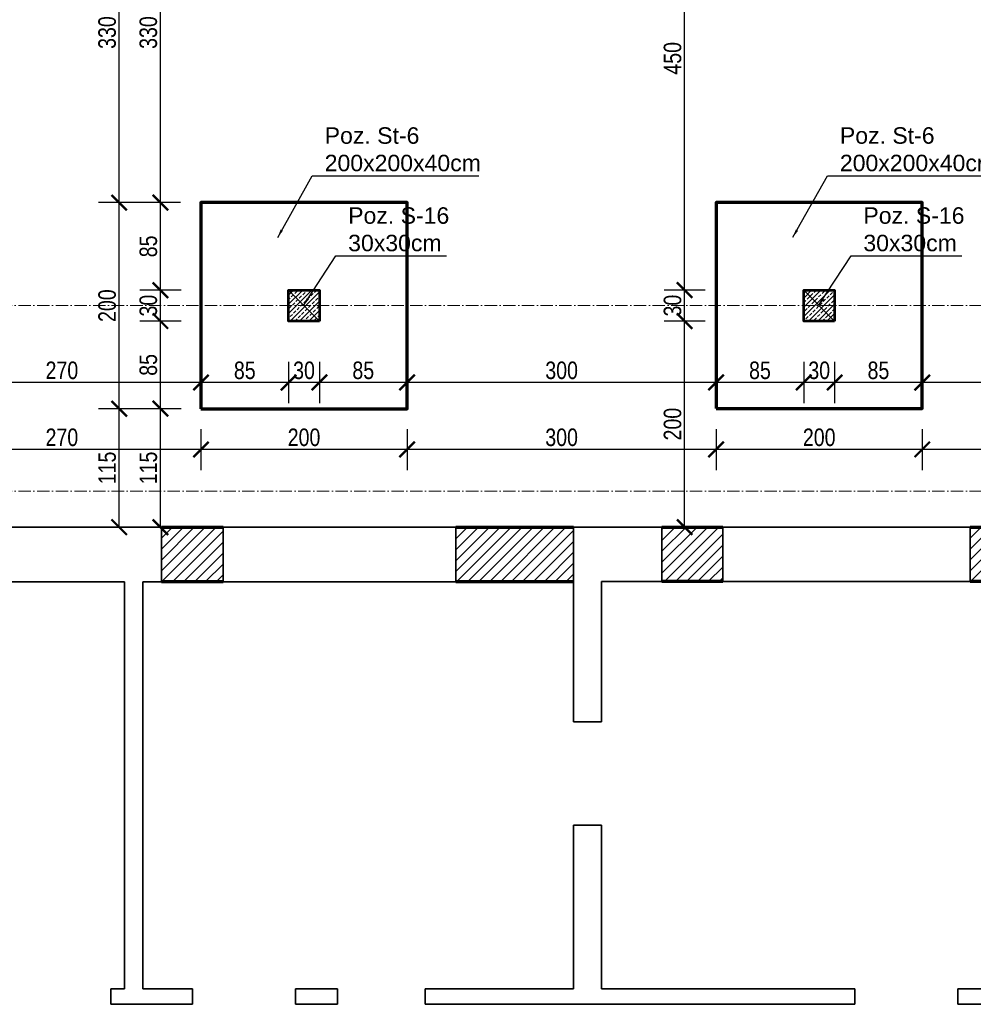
# Model space of a CAD drawing. Header units: inches. Extents: x 201967 to 338763, y -32705 to 30884.
# Tile 185 of 236: x 318058 to 318984, y 15273 to 16228. Entities that reach past the tile are written whole.
import ezdxf

# ---------------------------------------------------------------- set-up
doc = ezdxf.new("R2010")
doc.units = ezdxf.units.IN
doc.header["$MEASUREMENT"] = 0
doc.linetypes.add('ACAD_ISO10W100', pattern=[18, 12, -3, 0, -3])
for name, color, linetype, lineweight in [('00 b ŚCIANY nowe-zamurowania', 242, 'Continuous', 70), ('01 a1 KONSTRUKCJA żelebet', 200, 'Continuous', 53), ('01 c KONSTRUKCJA ławy', 45, 'Continuous', 70), ('01h3 KONSTRUKCJA pozycje słupy', 252, 'Continuous', 13), ('11 OSIE ściany', 2, 'ACAD_ISO10W100', 5), ('90 WYMIAR', 155, 'Continuous', 9), ('_proj_MURY konstr', 1, 'Continuous', 20)]:
    doc.layers.add(name, color=color, linetype=linetype, lineweight=lineweight)
doc.styles.add('100 arial', font='arial.ttf', dxfattribs={"width": 0.8, "height": 17})
doc.styles.add('OPIS', font='arial.ttf')
doc.styles.add('RomanS', font='romans.shx')
doc.dimstyles.new('100', dxfattribs={"dimscale": 10, "dimtxt": 17, "dimasz": 1.5, "dimexe": 2, "dimexo": 2, "dimgap": 0.3, "dimtad": 1, "dimdec": 1, "dimrnd": 0.5, "dimdsep": 46, "dimtxsty": '100 arial', "dimblk": 'ARCHTICK', "dimcen": 10, "dimclrd": 256, "dimclre": 256, "dimclrt": 256, "dimadec": 0, "dimazin": 0, "dimtfac": 1, "dimtdec": 1, "dimtix": 1, "dimtmove": 1, "dimatfit": 3, "dimfxl": 2, "dimfxlon": 1, "dimtolj": 1, "dimarcsym": 0})
doc.dimstyles.new('DIM100txt12', dxfattribs={"dimtxt": 12, "dimasz": 1.05, "dimexe": 0, "dimexo": 8, "dimgap": 4, "dimtad": 1, "dimdec": 7, "dimrnd": 0.5, "dimdsep": 46, "dimtxsty": 'RomanS', "dimblk1": 'DIM', "dimblk2": 'DIM', "dimsah": 1, "dimcen": 0.09, "dimse1": 1, "dimse2": 1, "dimclrt": 256, "dimadec": 1, "dimazin": 0, "dimtfac": 1, "dimtdec": 7, "dimtix": 1, "dimtofl": 0, "dimtmove": 2, "dimatfit": 3, "dimfxl": 1, "dimtolj": 1, "dimtzin": 0, "dimarcsym": 0})

# ---------------------------------------------------------------- blocks, each defined once
blk = doc.blocks.new('1 osie 1 część BPPZ')
at = {"layer": '11 OSIE ściany'}
for p, q in [((-1237.399999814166, -249.9990929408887), (-4101.782290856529, -249.9990929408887)), ((-1237.399999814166, -429.999028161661), (-4101.782290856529, -429.999028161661))]:
    blk.add_line(p, q, dxfattribs=at)
blk = doc.blocks.new('*U1121')
at = {"lineweight": 5, "ltscale": 0.25}
h = blk.add_hatch(dxfattribs=at)
h.set_pattern_fill('ANSI33', color=5, style=0)
h.set_pattern_definition([(45, (0, -25), (-4.490128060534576, 4.490128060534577), []), (45, (4.490130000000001, -25), (-4.490128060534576, 4.490128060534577), [3.175, -1.5875])])
h.paths.add_polyline_path([(0, 0), (-7.105427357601e-16, -30), (30, -30), (30, 0)])
blk.add_lwpolyline([(0, 0), (-7.105427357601e-16, -30), (30, -30), (30, 0)], close=True)
at = {"layer": 'Defpoints'}
blk.add_line((0, 0), (30, -30), dxfattribs=at)
blk = doc.blocks.new('1 słupy parter rozbudowa 2')
at = {"layer": '01 a1 KONSTRUKCJA żelebet', "xscale": -1, "rotation": 270}
for p in [(1380, -495.0000647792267), (1880, -494.9660623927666)]:
    blk.add_blockref('*U1121', p, dxfattribs=at)
blk = doc.blocks.new('DIM')
for p, q in [((7.275957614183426e-12, -13.00000000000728), (7.275957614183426e-12, 12.99999999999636)), ((8.000000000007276, -7.275957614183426e-12), (-7.999999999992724, -7.275957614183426e-12))]:
    blk.add_line(p, q)
at = {"const_width": 1.714285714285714}
blk.add_lwpolyline([(5.714285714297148, 5.714285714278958), (-5.71428571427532, -5.71428571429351)], dxfattribs=at)
blk = doc.blocks.new('_ARCHTICK')
at = {"color": 0, "linetype": 'ByBlock', "const_width": 0.15}
blk.add_lwpolyline([(-0.5, -0.5), (0.5, 0.5)], dxfattribs=at)
blk = doc.blocks.new('*D1320')
at = {"layer": '90 WYMIAR', "lineweight": -2, "transparency": 16777216}
for p, q in [((318934.1205437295, 15830.68298251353), (318934.1205437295, 15791.09870406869)), ((319204.1205437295, 15830.68298251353), (319204.1205437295, 15791.09870406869)), ((319204.1205437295, 15811.09870406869), (318934.1205437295, 15811.09870406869))]:
    blk.add_line(p, q, dxfattribs=at)
at = {"layer": 'Defpoints', "color": 0, "transparency": 16777216}
for p in [(318934.1205437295, 15850.68298251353), (319204.1205437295, 15850.68298251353), (318934.1205437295, 15811.09870406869)]:
    blk.add_point(p, dxfattribs=at)
at = {"layer": '90 WYMIAR', "lineweight": -2, "transparency": 16777216, "xscale": 15, "yscale": 15, "zscale": 15, "rotation": 180}
blk.add_blockref('_ARCHTICK', (318934.1205437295, 15811.09870406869), dxfattribs=at)
at = {"layer": '90 WYMIAR', "lineweight": -2, "transparency": 16777216, "xscale": 15, "yscale": 15, "zscale": 15}
blk.add_blockref('_ARCHTICK', (319204.1205437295, 15811.09870406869), dxfattribs=at)
at = {"layer": '90 WYMIAR', "transparency": 16777216, "insert": (319069.1205437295, 15822.77844485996), "char_height": 17, "attachment_point": 5, "style": '100 arial'}
blk.add_mtext('\\A1;270', dxfattribs=at)
blk = doc.blocks.new('*D1321')
at = {"layer": '90 WYMIAR', "lineweight": -2, "transparency": 16777216}
for p, q in [((318734.1205437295, 15830.68298251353), (318734.1205437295, 15791.09870406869)), ((318934.1205437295, 15830.68298251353), (318934.1205437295, 15791.09870406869)), ((318934.1205437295, 15811.09870406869), (318734.1205437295, 15811.09870406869))]:
    blk.add_line(p, q, dxfattribs=at)
at = {"layer": 'Defpoints', "color": 0, "transparency": 16777216}
for p in [(318734.1205437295, 15850.68298251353), (318934.1205437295, 15850.68298251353), (318734.1205437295, 15811.09870406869)]:
    blk.add_point(p, dxfattribs=at)
at = {"layer": '90 WYMIAR', "lineweight": -2, "transparency": 16777216, "xscale": 15, "yscale": 15, "zscale": 15, "rotation": 180}
blk.add_blockref('_ARCHTICK', (318734.1205437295, 15811.09870406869), dxfattribs=at)
at = {"layer": '90 WYMIAR', "lineweight": -2, "transparency": 16777216, "xscale": 15, "yscale": 15, "zscale": 15}
blk.add_blockref('_ARCHTICK', (318934.1205437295, 15811.09870406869), dxfattribs=at)
at = {"layer": '90 WYMIAR', "transparency": 16777216, "insert": (318834.1205437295, 15822.77844485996), "char_height": 17, "attachment_point": 5, "style": '100 arial'}
blk.add_mtext('\\A1;200', dxfattribs=at)
blk = doc.blocks.new('*D1322')
at = {"layer": '90 WYMIAR', "lineweight": -2, "transparency": 16777216}
for p, q in [((318434.1205437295, 15830.64898012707), (318434.1205437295, 15791.09870406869)), ((318734.1205437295, 15830.68298251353), (318734.1205437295, 15791.09870406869)), ((318734.1205437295, 15811.09870406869), (318434.1205437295, 15811.09870406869))]:
    blk.add_line(p, q, dxfattribs=at)
at = {"layer": 'Defpoints', "color": 0, "transparency": 16777216}
for p in [(318434.1205437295, 15850.64898012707), (318734.1205437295, 15850.68298251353), (318434.1205437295, 15811.09870406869)]:
    blk.add_point(p, dxfattribs=at)
at = {"layer": '90 WYMIAR', "lineweight": -2, "transparency": 16777216, "xscale": 15, "yscale": 15, "zscale": 15, "rotation": 180}
blk.add_blockref('_ARCHTICK', (318434.1205437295, 15811.09870406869), dxfattribs=at)
at = {"layer": '90 WYMIAR', "lineweight": -2, "transparency": 16777216, "xscale": 15, "yscale": 15, "zscale": 15}
blk.add_blockref('_ARCHTICK', (318734.1205437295, 15811.09870406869), dxfattribs=at)
at = {"layer": '90 WYMIAR', "transparency": 16777216, "insert": (318584.1205437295, 15822.78424295), "char_height": 17, "attachment_point": 5, "style": '100 arial'}
blk.add_mtext('\\A1;300', dxfattribs=at)
blk = doc.blocks.new('*D1323')
at = {"layer": '90 WYMIAR', "lineweight": -2, "transparency": 16777216}
for p, q in [((318234.1205437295, 15830.64898012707), (318234.1205437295, 15791.09870406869)), ((318434.1205437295, 15830.64898012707), (318434.1205437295, 15791.09870406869)), ((318434.1205437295, 15811.09870406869), (318234.1205437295, 15811.09870406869))]:
    blk.add_line(p, q, dxfattribs=at)
at = {"layer": 'Defpoints', "color": 0, "transparency": 16777216}
for p in [(318234.1205437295, 15850.64898012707), (318434.1205437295, 15850.64898012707), (318234.1205437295, 15811.09870406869)]:
    blk.add_point(p, dxfattribs=at)
at = {"layer": '90 WYMIAR', "lineweight": -2, "transparency": 16777216, "xscale": 15, "yscale": 15, "zscale": 15, "rotation": 180}
blk.add_blockref('_ARCHTICK', (318234.1205437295, 15811.09870406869), dxfattribs=at)
at = {"layer": '90 WYMIAR', "lineweight": -2, "transparency": 16777216, "xscale": 15, "yscale": 15, "zscale": 15}
blk.add_blockref('_ARCHTICK', (318434.1205437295, 15811.09870406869), dxfattribs=at)
at = {"layer": '90 WYMIAR', "transparency": 16777216, "insert": (318334.1205437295, 15822.77844485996), "char_height": 17, "attachment_point": 5, "style": '100 arial'}
blk.add_mtext('\\A1;200', dxfattribs=at)
blk = doc.blocks.new('*D1324')
at = {"layer": '90 WYMIAR', "lineweight": -2, "transparency": 16777216}
for p, q in [((317964.1205437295, 15830.64898012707), (317964.1205437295, 15791.09870406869)), ((318234.1205437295, 15830.64898012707), (318234.1205437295, 15791.09870406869)), ((318234.1205437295, 15811.09870406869), (317964.1205437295, 15811.09870406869))]:
    blk.add_line(p, q, dxfattribs=at)
at = {"layer": 'Defpoints', "color": 0, "transparency": 16777216}
for p in [(317964.1205437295, 15850.64898012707), (318234.1205437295, 15850.64898012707), (317964.1205437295, 15811.09870406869)]:
    blk.add_point(p, dxfattribs=at)
at = {"layer": '90 WYMIAR', "lineweight": -2, "transparency": 16777216, "xscale": 15, "yscale": 15, "zscale": 15, "rotation": 180}
blk.add_blockref('_ARCHTICK', (317964.1205437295, 15811.09870406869), dxfattribs=at)
at = {"layer": '90 WYMIAR', "lineweight": -2, "transparency": 16777216, "xscale": 15, "yscale": 15, "zscale": 15}
blk.add_blockref('_ARCHTICK', (318234.1205437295, 15811.09870406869), dxfattribs=at)
at = {"layer": '90 WYMIAR', "transparency": 16777216, "insert": (318099.1205437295, 15822.77844485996), "char_height": 17, "attachment_point": 5, "style": '100 arial'}
blk.add_mtext('\\A1;270', dxfattribs=at)
blk = doc.blocks.new('*D1331')
at = {"layer": '90 WYMIAR', "lineweight": -2, "transparency": 16777216}
for p, q in [((318174.7522941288, 15850.64898012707), (318134.7522941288, 15850.64898012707)), ((318154.7522941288, 15735.64904279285), (318154.7522941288, 15850.64898012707)), ((318174.7522941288, 15735.64904279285), (318134.7522941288, 15735.64904279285))]:
    blk.add_line(p, q, dxfattribs=at)
at = {"layer": 'Defpoints', "color": 0, "transparency": 16777216}
for p in [(318154.7522941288, 15850.64898012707), (318234.1205437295, 15850.64898012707), (318195.7382526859, 15735.64904279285)]:
    blk.add_point(p, dxfattribs=at)
at = {"layer": '90 WYMIAR', "lineweight": -2, "transparency": 16777216, "xscale": 15, "yscale": 15, "zscale": 15}
for p, rotation in [((318154.7522941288, 15850.64898012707), 90), ((318154.7522941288, 15735.64904279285), 270)]:
    blk.add_blockref('_ARCHTICK', p, dxfattribs=dict(at, rotation=rotation))
at = {"layer": '90 WYMIAR', "transparency": 16777216, "insert": (318143.0725533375, 15793.14901146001), "char_height": 17, "attachment_point": 5, "rotation": 90, "style": '100 arial'}
blk.add_mtext('\\A1;115', dxfattribs=at)
blk = doc.blocks.new('*D1332')
at = {"layer": '90 WYMIAR', "lineweight": -2, "transparency": 16777216}
for p, q in [((318174.7522941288, 16050.64898012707), (318134.7522941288, 16050.64898012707)), ((318154.7522941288, 15850.64898012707), (318154.7522941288, 16050.64898012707)), ((318174.7522941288, 15850.64898012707), (318134.7522941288, 15850.64898012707))]:
    blk.add_line(p, q, dxfattribs=at)
at = {"layer": 'Defpoints', "color": 0, "transparency": 16777216}
for p in [(318154.7522941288, 16050.64898012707), (318234.1205437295, 16050.64898012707), (318234.1205437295, 15850.64898012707)]:
    blk.add_point(p, dxfattribs=at)
at = {"layer": '90 WYMIAR', "lineweight": -2, "transparency": 16777216, "xscale": 15, "yscale": 15, "zscale": 15}
for p, rotation in [((318154.7522941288, 16050.64898012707), 90), ((318154.7522941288, 15850.64898012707), 270)]:
    blk.add_blockref('_ARCHTICK', p, dxfattribs=dict(at, rotation=rotation))
at = {"layer": '90 WYMIAR', "transparency": 16777216, "insert": (318143.0725533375, 15950.64898012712), "char_height": 17, "attachment_point": 5, "rotation": 90, "style": '100 arial'}
blk.add_mtext('\\A1;200', dxfattribs=at)
blk = doc.blocks.new('*D1333')
at = {"layer": '90 WYMIAR', "lineweight": -2, "transparency": 16777216}
for p, q in [((318154.7522941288, 16380.6490449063), (318134.7522941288, 16380.6490449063)), ((318154.7522941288, 16050.64898012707), (318154.7522941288, 16380.6490449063)), ((318174.7522941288, 16050.64898012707), (318134.7522941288, 16050.64898012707))]:
    blk.add_line(p, q, dxfattribs=at)
at = {"layer": 'Defpoints', "color": 0, "transparency": 16777216}
for p in [(318154.7522941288, 16380.6490449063), (318169.0892747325, 16380.6490449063), (318234.1205437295, 16050.64898012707)]:
    blk.add_point(p, dxfattribs=at)
at = {"layer": '90 WYMIAR', "lineweight": -2, "transparency": 16777216, "xscale": 15, "yscale": 15, "zscale": 15}
for p, rotation in [((318154.7522941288, 16380.6490449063), 90), ((318154.7522941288, 16050.64898012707), 270)]:
    blk.add_blockref('_ARCHTICK', p, dxfattribs=dict(at, rotation=rotation))
at = {"layer": '90 WYMIAR', "transparency": 16777216, "insert": (318143.0667552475, 16215.64901251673), "char_height": 17, "attachment_point": 5, "rotation": 90, "style": '100 arial'}
blk.add_mtext('\\A1;330', dxfattribs=at)
blk = doc.blocks.new('*D1335')
at = {"layer": '90 WYMIAR', "lineweight": -2, "transparency": 16777216}
for p, q in [((318214.7522941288, 15850.64898012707), (318174.7522941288, 15850.64898012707)), ((318194.7522941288, 15735.64904279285), (318194.7522941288, 15850.64898012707)), ((318214.7522941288, 15735.64904279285), (318174.7522941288, 15735.64904279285))]:
    blk.add_line(p, q, dxfattribs=at)
at = {"layer": 'Defpoints', "color": 0, "transparency": 16777216}
for p in [(318194.7522941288, 15850.64898012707), (318274.1205437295, 15850.64898012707), (318235.7382526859, 15735.64904279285)]:
    blk.add_point(p, dxfattribs=at)
at = {"layer": '90 WYMIAR', "lineweight": -2, "transparency": 16777216, "xscale": 15, "yscale": 15, "zscale": 15}
for p, rotation in [((318194.7522941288, 15850.64898012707), 90), ((318194.7522941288, 15735.64904279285), 270)]:
    blk.add_blockref('_ARCHTICK', p, dxfattribs=dict(at, rotation=rotation))
at = {"layer": '90 WYMIAR', "transparency": 16777216, "insert": (318183.0725533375, 15793.14901146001), "char_height": 17, "attachment_point": 5, "rotation": 90, "style": '100 arial'}
blk.add_mtext('\\A1;115', dxfattribs=at)
blk = doc.blocks.new('*D1336')
at = {"layer": '90 WYMIAR', "lineweight": -2, "transparency": 16777216}
for p, q in [((318214.7522941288, 15935.64898012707), (318174.7522941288, 15935.64898012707)), ((318194.7522941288, 15850.64898012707), (318194.7522941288, 15935.64898012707)), ((318214.7522941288, 15850.64898012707), (318174.7522941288, 15850.64898012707))]:
    blk.add_line(p, q, dxfattribs=at)
at = {"layer": 'Defpoints', "color": 0, "transparency": 16777216}
for p in [(318194.7522941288, 15935.64898012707), (318319.1205437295, 15935.64898012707), (318274.1205437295, 15850.64898012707)]:
    blk.add_point(p, dxfattribs=at)
at = {"layer": '90 WYMIAR', "lineweight": -2, "transparency": 16777216, "xscale": 15, "yscale": 15, "zscale": 15}
for p, rotation in [((318194.7522941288, 15935.64898012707), 90), ((318194.7522941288, 15850.64898012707), 270)]:
    blk.add_blockref('_ARCHTICK', p, dxfattribs=dict(at, rotation=rotation))
at = {"layer": '90 WYMIAR', "transparency": 16777216, "insert": (318183.0725533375, 15893.14898012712), "char_height": 17, "attachment_point": 5, "rotation": 90, "style": '100 arial'}
blk.add_mtext('\\A1;85', dxfattribs=at)
blk = doc.blocks.new('*D1337')
at = {"layer": '90 WYMIAR', "lineweight": -2, "transparency": 16777216}
for p, q in [((318214.7522941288, 15965.64898012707), (318174.7522941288, 15965.64898012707)), ((318194.7522941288, 15935.64898012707), (318194.7522941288, 15965.64898012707)), ((318214.7522941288, 15935.64898012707), (318174.7522941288, 15935.64898012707))]:
    blk.add_line(p, q, dxfattribs=at)
at = {"layer": 'Defpoints', "color": 0, "transparency": 16777216}
for p in [(318194.7522941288, 15965.64898012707), (318319.1205437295, 15965.64898012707), (318319.1205437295, 15935.64898012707)]:
    blk.add_point(p, dxfattribs=at)
at = {"layer": '90 WYMIAR', "lineweight": -2, "transparency": 16777216, "xscale": 15, "yscale": 15, "zscale": 15}
for p, rotation in [((318194.7522941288, 15965.64898012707), 90), ((318194.7522941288, 15935.64898012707), 270)]:
    blk.add_blockref('_ARCHTICK', p, dxfattribs=dict(at, rotation=rotation))
at = {"layer": '90 WYMIAR', "transparency": 16777216, "insert": (318183.0667552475, 15950.64898012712), "char_height": 17, "attachment_point": 5, "rotation": 90, "style": '100 arial'}
blk.add_mtext('\\A1;30', dxfattribs=at)
blk = doc.blocks.new('*D1338')
at = {"layer": '90 WYMIAR', "lineweight": -2, "transparency": 16777216}
for p, q in [((318214.1205437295, 16050.64898012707), (318174.7522941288, 16050.64898012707)), ((318194.7522941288, 15965.64898012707), (318194.7522941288, 16050.64898012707)), ((318214.7522941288, 15965.64898012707), (318174.7522941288, 15965.64898012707))]:
    blk.add_line(p, q, dxfattribs=at)
at = {"layer": 'Defpoints', "color": 0, "transparency": 16777216}
for p in [(318194.7522941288, 16050.64898012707), (318234.1205437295, 16050.64898012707), (318319.1205437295, 15965.64898012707)]:
    blk.add_point(p, dxfattribs=at)
at = {"layer": '90 WYMIAR', "lineweight": -2, "transparency": 16777216, "xscale": 15, "yscale": 15, "zscale": 15}
for p, rotation in [((318194.7522941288, 16050.64898012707), 90), ((318194.7522941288, 15965.64898012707), 270)]:
    blk.add_blockref('_ARCHTICK', p, dxfattribs=dict(at, rotation=rotation))
at = {"layer": '90 WYMIAR', "transparency": 16777216, "insert": (318183.0725533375, 16008.14898012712), "char_height": 17, "attachment_point": 5, "rotation": 90, "style": '100 arial'}
blk.add_mtext('\\A1;85', dxfattribs=at)
blk = doc.blocks.new('*D1339')
at = {"layer": '90 WYMIAR', "lineweight": -2, "transparency": 16777216}
for p, q in [((318189.0892747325, 16380.6490449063), (318214.7522941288, 16380.6490449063)), ((318194.7522941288, 16050.64898012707), (318194.7522941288, 16380.6490449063)), ((318214.1205437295, 16050.64898012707), (318174.7522941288, 16050.64898012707))]:
    blk.add_line(p, q, dxfattribs=at)
at = {"layer": 'Defpoints', "color": 0, "transparency": 16777216}
for p in [(318169.0892747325, 16380.6490449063), (318194.7522941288, 16380.6490449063), (318234.1205437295, 16050.64898012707)]:
    blk.add_point(p, dxfattribs=at)
at = {"layer": '90 WYMIAR', "lineweight": -2, "transparency": 16777216, "xscale": 15, "yscale": 15, "zscale": 15}
for p, rotation in [((318194.7522941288, 16380.6490449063), 90), ((318194.7522941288, 16050.64898012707), 270)]:
    blk.add_blockref('_ARCHTICK', p, dxfattribs=dict(at, rotation=rotation))
at = {"layer": '90 WYMIAR', "transparency": 16777216, "insert": (318183.0667552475, 16215.64901251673), "char_height": 17, "attachment_point": 5, "rotation": 90, "style": '100 arial'}
blk.add_mtext('\\A1;330', dxfattribs=at)
blk = doc.blocks.new('*D1372')
at = {"layer": '90 WYMIAR', "lineweight": -2, "transparency": 16777216}
for p, q in [((318934.1205437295, 15870.68298251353), (318934.1205437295, 15896.09870406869)), ((319204.1205437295, 15896.09870406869), (319204.1205437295, 15856.09870406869)), ((319204.1205437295, 15876.09870406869), (318934.1205437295, 15876.09870406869))]:
    blk.add_line(p, q, dxfattribs=at)
at = {"layer": 'Defpoints', "color": 0, "transparency": 16777216}
for p in [(319204.1205437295, 15950.68298251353), (318934.1205437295, 15876.09870406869), (318934.1205437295, 15850.68298251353)]:
    blk.add_point(p, dxfattribs=at)
at = {"layer": '90 WYMIAR', "lineweight": -2, "transparency": 16777216, "xscale": 15, "yscale": 15, "zscale": 15, "rotation": 180}
blk.add_blockref('_ARCHTICK', (318934.1205437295, 15876.09870406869), dxfattribs=at)
at = {"layer": '90 WYMIAR', "lineweight": -2, "transparency": 16777216, "xscale": 15, "yscale": 15, "zscale": 15}
blk.add_blockref('_ARCHTICK', (319204.1205437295, 15876.09870406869), dxfattribs=at)
at = {"layer": '90 WYMIAR', "transparency": 16777216, "insert": (319069.1205437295, 15887.77844485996), "char_height": 17, "attachment_point": 5, "style": '100 arial'}
blk.add_mtext('\\A1;270', dxfattribs=at)
blk = doc.blocks.new('*D1373')
at = {"layer": '90 WYMIAR', "lineweight": -2, "transparency": 16777216}
for p, q in [((318849.1205437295, 15896.09870406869), (318849.1205437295, 15856.09870406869)), ((318934.1205437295, 15870.68298251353), (318934.1205437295, 15896.09870406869)), ((318934.1205437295, 15876.09870406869), (318849.1205437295, 15876.09870406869))]:
    blk.add_line(p, q, dxfattribs=at)
at = {"layer": 'Defpoints', "color": 0, "transparency": 16777216}
for p in [(318849.1205437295, 15935.68298251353), (318849.1205437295, 15876.09870406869), (318934.1205437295, 15850.68298251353)]:
    blk.add_point(p, dxfattribs=at)
at = {"layer": '90 WYMIAR', "lineweight": -2, "transparency": 16777216, "xscale": 15, "yscale": 15, "zscale": 15, "rotation": 180}
blk.add_blockref('_ARCHTICK', (318849.1205437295, 15876.09870406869), dxfattribs=at)
at = {"layer": '90 WYMIAR', "lineweight": -2, "transparency": 16777216, "xscale": 15, "yscale": 15, "zscale": 15}
blk.add_blockref('_ARCHTICK', (318934.1205437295, 15876.09870406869), dxfattribs=at)
at = {"layer": '90 WYMIAR', "transparency": 16777216, "insert": (318891.6205437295, 15887.77844485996), "char_height": 17, "attachment_point": 5, "style": '100 arial'}
blk.add_mtext('\\A1;85', dxfattribs=at)
blk = doc.blocks.new('*D1374')
at = {"layer": '90 WYMIAR', "lineweight": -2, "transparency": 16777216}
for p, q in [((318819.1205437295, 15896.09870406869), (318819.1205437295, 15856.09870406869)), ((318849.1205437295, 15896.09870406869), (318849.1205437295, 15856.09870406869)), ((318849.1205437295, 15876.09870406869), (318819.1205437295, 15876.09870406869))]:
    blk.add_line(p, q, dxfattribs=at)
at = {"layer": 'Defpoints', "color": 0, "transparency": 16777216}
for p in [(318819.1205437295, 15935.68298251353), (318849.1205437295, 15935.68298251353), (318819.1205437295, 15876.09870406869)]:
    blk.add_point(p, dxfattribs=at)
at = {"layer": '90 WYMIAR', "lineweight": -2, "transparency": 16777216, "xscale": 15, "yscale": 15, "zscale": 15, "rotation": 180}
blk.add_blockref('_ARCHTICK', (318819.1205437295, 15876.09870406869), dxfattribs=at)
at = {"layer": '90 WYMIAR', "lineweight": -2, "transparency": 16777216, "xscale": 15, "yscale": 15, "zscale": 15}
blk.add_blockref('_ARCHTICK', (318849.1205437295, 15876.09870406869), dxfattribs=at)
at = {"layer": '90 WYMIAR', "transparency": 16777216, "insert": (318834.1205437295, 15887.78424295), "char_height": 17, "attachment_point": 5, "style": '100 arial'}
blk.add_mtext('\\A1;30', dxfattribs=at)
blk = doc.blocks.new('*D1375')
at = {"layer": '90 WYMIAR', "lineweight": -2, "transparency": 16777216}
for p, q in [((318734.1205437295, 15870.68298251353), (318734.1205437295, 15896.09870406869)), ((318819.1205437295, 15896.09870406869), (318819.1205437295, 15856.09870406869)), ((318819.1205437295, 15876.09870406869), (318734.1205437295, 15876.09870406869))]:
    blk.add_line(p, q, dxfattribs=at)
at = {"layer": 'Defpoints', "color": 0, "transparency": 16777216}
for p in [(318819.1205437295, 15935.68298251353), (318734.1205437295, 15876.09870406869), (318734.1205437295, 15850.68298251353)]:
    blk.add_point(p, dxfattribs=at)
at = {"layer": '90 WYMIAR', "lineweight": -2, "transparency": 16777216, "xscale": 15, "yscale": 15, "zscale": 15, "rotation": 180}
blk.add_blockref('_ARCHTICK', (318734.1205437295, 15876.09870406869), dxfattribs=at)
at = {"layer": '90 WYMIAR', "lineweight": -2, "transparency": 16777216, "xscale": 15, "yscale": 15, "zscale": 15}
blk.add_blockref('_ARCHTICK', (318819.1205437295, 15876.09870406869), dxfattribs=at)
at = {"layer": '90 WYMIAR', "transparency": 16777216, "insert": (318776.6205437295, 15887.77844485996), "char_height": 17, "attachment_point": 5, "style": '100 arial'}
blk.add_mtext('\\A1;85', dxfattribs=at)
blk = doc.blocks.new('*D1376')
at = {"layer": '90 WYMIAR', "lineweight": -2, "transparency": 16777216}
for p, q in [((318434.1205437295, 15870.64898012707), (318434.1205437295, 15896.09870406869)), ((318734.1205437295, 15870.68298251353), (318734.1205437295, 15896.09870406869)), ((318734.1205437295, 15876.09870406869), (318434.1205437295, 15876.09870406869))]:
    blk.add_line(p, q, dxfattribs=at)
at = {"layer": 'Defpoints', "color": 0, "transparency": 16777216}
for p in [(318434.1205437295, 15876.09870406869), (318434.1205437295, 15850.64898012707), (318734.1205437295, 15850.68298251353)]:
    blk.add_point(p, dxfattribs=at)
at = {"layer": '90 WYMIAR', "lineweight": -2, "transparency": 16777216, "xscale": 15, "yscale": 15, "zscale": 15, "rotation": 180}
blk.add_blockref('_ARCHTICK', (318434.1205437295, 15876.09870406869), dxfattribs=at)
at = {"layer": '90 WYMIAR', "lineweight": -2, "transparency": 16777216, "xscale": 15, "yscale": 15, "zscale": 15}
blk.add_blockref('_ARCHTICK', (318734.1205437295, 15876.09870406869), dxfattribs=at)
at = {"layer": '90 WYMIAR', "transparency": 16777216, "insert": (318584.1205437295, 15887.78424295), "char_height": 17, "attachment_point": 5, "style": '100 arial'}
blk.add_mtext('\\A1;300', dxfattribs=at)
blk = doc.blocks.new('*D1377')
at = {"layer": '90 WYMIAR', "lineweight": -2, "transparency": 16777216}
for p, q in [((318349.1205437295, 15896.09870406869), (318349.1205437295, 15856.09870406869)), ((318434.1205437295, 15870.64898012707), (318434.1205437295, 15896.09870406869)), ((318434.1205437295, 15876.09870406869), (318349.1205437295, 15876.09870406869))]:
    blk.add_line(p, q, dxfattribs=at)
at = {"layer": 'Defpoints', "color": 0, "transparency": 16777216}
for p in [(318349.1205437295, 15935.64898012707), (318349.1205437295, 15876.09870406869), (318434.1205437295, 15850.64898012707)]:
    blk.add_point(p, dxfattribs=at)
at = {"layer": '90 WYMIAR', "lineweight": -2, "transparency": 16777216, "xscale": 15, "yscale": 15, "zscale": 15, "rotation": 180}
blk.add_blockref('_ARCHTICK', (318349.1205437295, 15876.09870406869), dxfattribs=at)
at = {"layer": '90 WYMIAR', "lineweight": -2, "transparency": 16777216, "xscale": 15, "yscale": 15, "zscale": 15}
blk.add_blockref('_ARCHTICK', (318434.1205437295, 15876.09870406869), dxfattribs=at)
at = {"layer": '90 WYMIAR', "transparency": 16777216, "insert": (318391.6205437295, 15887.77844485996), "char_height": 17, "attachment_point": 5, "style": '100 arial'}
blk.add_mtext('\\A1;85', dxfattribs=at)
blk = doc.blocks.new('*D1378')
at = {"layer": '90 WYMIAR', "lineweight": -2, "transparency": 16777216}
for p, q in [((318319.1205437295, 15896.09870406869), (318319.1205437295, 15856.09870406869)), ((318349.1205437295, 15896.09870406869), (318349.1205437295, 15856.09870406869)), ((318349.1205437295, 15876.09870406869), (318319.1205437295, 15876.09870406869))]:
    blk.add_line(p, q, dxfattribs=at)
at = {"layer": 'Defpoints', "color": 0, "transparency": 16777216}
for p in [(318319.1205437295, 15935.64898012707), (318349.1205437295, 15935.64898012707), (318319.1205437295, 15876.09870406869)]:
    blk.add_point(p, dxfattribs=at)
at = {"layer": '90 WYMIAR', "lineweight": -2, "transparency": 16777216, "xscale": 15, "yscale": 15, "zscale": 15, "rotation": 180}
blk.add_blockref('_ARCHTICK', (318319.1205437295, 15876.09870406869), dxfattribs=at)
at = {"layer": '90 WYMIAR', "lineweight": -2, "transparency": 16777216, "xscale": 15, "yscale": 15, "zscale": 15}
blk.add_blockref('_ARCHTICK', (318349.1205437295, 15876.09870406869), dxfattribs=at)
at = {"layer": '90 WYMIAR', "transparency": 16777216, "insert": (318334.1205437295, 15887.78424295), "char_height": 17, "attachment_point": 5, "style": '100 arial'}
blk.add_mtext('\\A1;30', dxfattribs=at)
blk = doc.blocks.new('*D1379')
at = {"layer": '90 WYMIAR', "lineweight": -2, "transparency": 16777216}
for p, q in [((318234.1205437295, 15870.64898012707), (318234.1205437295, 15896.09870406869)), ((318319.1205437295, 15896.09870406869), (318319.1205437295, 15856.09870406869)), ((318319.1205437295, 15876.09870406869), (318234.1205437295, 15876.09870406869))]:
    blk.add_line(p, q, dxfattribs=at)
at = {"layer": 'Defpoints', "color": 0, "transparency": 16777216}
for p in [(318319.1205437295, 15935.64898012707), (318234.1205437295, 15876.09870406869), (318234.1205437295, 15850.64898012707)]:
    blk.add_point(p, dxfattribs=at)
at = {"layer": '90 WYMIAR', "lineweight": -2, "transparency": 16777216, "xscale": 15, "yscale": 15, "zscale": 15, "rotation": 180}
blk.add_blockref('_ARCHTICK', (318234.1205437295, 15876.09870406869), dxfattribs=at)
at = {"layer": '90 WYMIAR', "lineweight": -2, "transparency": 16777216, "xscale": 15, "yscale": 15, "zscale": 15}
blk.add_blockref('_ARCHTICK', (318319.1205437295, 15876.09870406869), dxfattribs=at)
at = {"layer": '90 WYMIAR', "transparency": 16777216, "insert": (318276.6205437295, 15887.77844485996), "char_height": 17, "attachment_point": 5, "style": '100 arial'}
blk.add_mtext('\\A1;85', dxfattribs=at)
blk = doc.blocks.new('*D1380')
at = {"layer": '90 WYMIAR', "lineweight": -2, "transparency": 16777216}
for p, q in [((317964.1205437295, 15870.64898012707), (317964.1205437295, 15896.09870406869)), ((318234.1205437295, 15870.64898012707), (318234.1205437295, 15896.09870406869)), ((318234.1205437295, 15876.09870406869), (317964.1205437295, 15876.09870406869))]:
    blk.add_line(p, q, dxfattribs=at)
at = {"layer": 'Defpoints', "color": 0, "transparency": 16777216}
for p in [(317964.1205437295, 15876.09870406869), (317964.1205437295, 15850.64898012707), (318234.1205437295, 15850.64898012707)]:
    blk.add_point(p, dxfattribs=at)
at = {"layer": '90 WYMIAR', "lineweight": -2, "transparency": 16777216, "xscale": 15, "yscale": 15, "zscale": 15, "rotation": 180}
blk.add_blockref('_ARCHTICK', (317964.1205437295, 15876.09870406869), dxfattribs=at)
at = {"layer": '90 WYMIAR', "lineweight": -2, "transparency": 16777216, "xscale": 15, "yscale": 15, "zscale": 15}
blk.add_blockref('_ARCHTICK', (318234.1205437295, 15876.09870406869), dxfattribs=at)
at = {"layer": '90 WYMIAR', "transparency": 16777216, "insert": (318099.1205437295, 15887.77844485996), "char_height": 17, "attachment_point": 5, "style": '100 arial'}
blk.add_mtext('\\A1;270', dxfattribs=at)
blk = doc.blocks.new('*D1436')
at = {"layer": '90 WYMIAR', "lineweight": -2, "transparency": 16777216}
for p, q in [((318723.4949955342, 15935.68298251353), (318683.4949955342, 15935.68298251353)), ((318703.4949955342, 15735.64904279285), (318703.4949955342, 15935.68298251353)), ((318720.5313311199, 15735.64904279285), (318683.4949955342, 15735.64904279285))]:
    blk.add_line(p, q, dxfattribs=at)
at = {"layer": 'Defpoints', "color": 0, "transparency": 16777216}
for p in [(318703.4949955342, 15935.68298251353), (318819.1205437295, 15935.68298251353), (318740.5313311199, 15735.64904279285)]:
    blk.add_point(p, dxfattribs=at)
at = {"layer": '90 WYMIAR', "lineweight": -2, "transparency": 16777216, "xscale": 15, "yscale": 15, "zscale": 15}
for p, rotation in [((318703.4949955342, 15935.68298251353), 90), ((318703.4949955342, 15735.64904279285), 270)]:
    blk.add_blockref('_ARCHTICK', p, dxfattribs=dict(at, rotation=rotation))
at = {"layer": '90 WYMIAR', "transparency": 16777216, "insert": (318691.8152547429, 15835.66601265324), "char_height": 17, "attachment_point": 5, "rotation": 90, "style": '100 arial'}
blk.add_mtext('\\A1;200', dxfattribs=at)
blk = doc.blocks.new('*D1437')
at = {"layer": '90 WYMIAR', "lineweight": -2, "transparency": 16777216}
for p, q in [((318723.4949955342, 15965.68298251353), (318683.4949955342, 15965.68298251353)), ((318703.4949955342, 15935.68298251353), (318703.4949955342, 15965.68298251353)), ((318723.4949955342, 15935.68298251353), (318683.4949955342, 15935.68298251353))]:
    blk.add_line(p, q, dxfattribs=at)
at = {"layer": 'Defpoints', "color": 0, "transparency": 16777216}
for p in [(318703.4949955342, 15965.68298251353), (318819.1205437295, 15965.68298251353), (318819.1205437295, 15935.68298251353)]:
    blk.add_point(p, dxfattribs=at)
at = {"layer": '90 WYMIAR', "lineweight": -2, "transparency": 16777216, "xscale": 15, "yscale": 15, "zscale": 15}
for p, rotation in [((318703.4949955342, 15965.68298251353), 90), ((318703.4949955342, 15935.68298251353), 270)]:
    blk.add_blockref('_ARCHTICK', p, dxfattribs=dict(at, rotation=rotation))
at = {"layer": '90 WYMIAR', "transparency": 16777216, "insert": (318691.8094566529, 15950.68298251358), "char_height": 17, "attachment_point": 5, "rotation": 90, "style": '100 arial'}
blk.add_mtext('\\A1;30', dxfattribs=at)
blk = doc.blocks.new('*D1438')
at = {"layer": '90 WYMIAR', "lineweight": -2, "transparency": 16777216}
for p, q in [((318703.4949955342, 16415.6490449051), (318683.4949955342, 16415.6490449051)), ((318703.4949955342, 15965.68298251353), (318703.4949955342, 16415.6490449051)), ((318723.4949955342, 15965.68298251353), (318683.4949955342, 15965.68298251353))]:
    blk.add_line(p, q, dxfattribs=at)
at = {"layer": 'Defpoints', "color": 0, "transparency": 16777216}
for p in [(318703.4949955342, 16415.6490449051), (318719.7780588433, 16415.6490449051), (318819.1205437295, 15965.68298251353)]:
    blk.add_point(p, dxfattribs=at)
at = {"layer": '90 WYMIAR', "lineweight": -2, "transparency": 16777216, "xscale": 15, "yscale": 15, "zscale": 15}
for p, rotation in [((318703.4949955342, 16415.6490449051), 90), ((318703.4949955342, 15965.68298251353), 270)]:
    blk.add_blockref('_ARCHTICK', p, dxfattribs=dict(at, rotation=rotation))
at = {"layer": '90 WYMIAR', "transparency": 16777216, "insert": (318691.8152547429, 16190.66601370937), "char_height": 17, "attachment_point": 5, "rotation": 90, "style": '100 arial'}
blk.add_mtext('\\A1;450', dxfattribs=at)

msp = doc.modelspace()

# ---------------------------------------------------------------- hatches: boundary and pattern name
at = {"layer": '_proj_MURY konstr'}
h = msp.add_hatch(dxfattribs=at)
h.set_pattern_fill('ANSI31', scale=60, angle=359.9999999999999)
h.set_pattern_definition([(45, (214354.1264067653, -1344.043601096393), (-5.303300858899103, 5.303300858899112), [])])
h.paths.add_polyline_path([(318255.5313311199, 15682.64904279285), (318255.5313311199, 15735.64904279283), (318195.7382526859, 15735.64904279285), (318195.7382526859, 15682.64904279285)])
h.paths.add_polyline_path([(318595.7382526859, 15682.64904279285), (318595.7382526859, 15735.64904279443), (318481.5313311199, 15735.64904279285), (318481.5313311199, 15682.64904279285)])
h.paths.add_polyline_path([(318740.5313311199, 15735.64904279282), (318681.5313311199, 15735.64904279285), (318681.5313311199, 15682.9412602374), (318740.5313311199, 15682.9412602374)])
h.paths.add_polyline_path([(319037.7382526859, 15682.9412602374), (319037.7382526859, 15735.64904279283), (318981.5313311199, 15735.64904279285), (318980.7382526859, 15735.64904279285), (318980.7382526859, 15682.9412602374)])
h.paths.add_polyline_path([(319188.7382526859, 15735.64904279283), (319131.7382526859, 15735.64904279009), (319131.7382526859, 15684.64904279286), (319188.7382526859, 15684.64904279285)])

# ---------------------------------------------------------------- linework, layer by layer
at = {"layer": '00 b ŚCIANY nowe-zamurowania'}
for p, q in [((318195.7382526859, 15735.64904279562), (318255.5313311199, 15735.64904279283)), ((318481.5313311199, 15735.64904279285), (318595.7382526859, 15735.64904279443)), ((318681.5313311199, 15735.64904279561), (318740.5313311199, 15735.64904279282)), ((318980.7382526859, 15735.64904279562), (319037.7382526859, 15735.64904279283)), ((318255.5313311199, 15682.64904279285), (318195.7382526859, 15682.64904279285)), ((318595.7382526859, 15682.64904279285), (318481.5313311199, 15682.64904279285)), ((318740.5313311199, 15682.9412602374), (318681.5313311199, 15682.9412602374)), ((319037.7382526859, 15682.9412602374), (318980.7382526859, 15682.9412602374))]:
    msp.add_line(p, q, dxfattribs=at)
at = {"layer": '01 c KONSTRUKCJA ławy'}
for points in [[(318234.1205437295, 15850.64898012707), (318434.1205437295, 15850.64898012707), (318434.1205437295, 16050.64898012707), (318234.1205437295, 16050.64898012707)], [(318734.1205437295, 15850.68298251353), (318934.1205437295, 15850.68298251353), (318934.1205437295, 16050.68298251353), (318734.1205437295, 16050.68298251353)]]:
    msp.add_lwpolyline(points, close=True, dxfattribs=at)
at = {"layer": '_proj_MURY konstr', "color": 3, "lineweight": 35}
for p, q in [((318195.7382526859, 15735.64904279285), (316934.7382526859, 15735.64904279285)), ((318195.7382526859, 15682.64904279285), (318195.7382526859, 15735.64904279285)), ((318255.5313311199, 15682.64904279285), (318255.5313311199, 15735.64904279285)), ((318481.5313311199, 15735.64904279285), (318255.5313311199, 15735.64904279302)), ((318481.5313311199, 15682.64904279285), (318481.5313311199, 15735.64904279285)), ((318681.5313311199, 15735.64904279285), (318595.7382526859, 15735.64904279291)), ((318595.7382526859, 15735.64904279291), (318595.7382526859, 15546.61497774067)), ((318681.5313311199, 15682.9412602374), (318681.5313311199, 15735.64904279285)), ((318740.5313311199, 15682.9412602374), (318740.5313311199, 15735.64904279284)), ((318981.5313311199, 15735.64904279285), (318740.5313311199, 15735.64904279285)), ((318980.7382526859, 15682.9412602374), (318980.7382526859, 15735.64904279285)), ((318159.7382526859, 15682.64904279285), (317869.7382526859, 15682.64904279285)), ((318159.7382526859, 15682.64904279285), (318159.7382526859, 15287.64904279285)), ((318195.7382526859, 15682.64904279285), (318177.7382526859, 15682.64904279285)), ((318177.7382526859, 15682.64904279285), (318177.7382526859, 15287.64904279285)), ((318481.5313311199, 15682.64904279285), (318255.5313311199, 15682.64904279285)), ((318681.5313311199, 15682.9412602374), (318622.7382526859, 15682.9412602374)), ((318622.7382526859, 15546.61497774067), (318622.7382526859, 15682.9412602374)), ((318980.7382526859, 15682.9412602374), (318740.5313311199, 15682.9412602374)), ((318622.7382526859, 15546.61497774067), (318595.7382526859, 15546.61497774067)), ((318595.7382526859, 15446.61497771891), (318595.7382526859, 15287.64904279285)), ((318622.7379654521, 15446.61497771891), (318595.7382526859, 15446.61497771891)), ((318622.7379654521, 15446.61497771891), (318622.7379654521, 15287.64904279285)), ((318159.7382526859, 15287.64904279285), (318146.7382526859, 15287.64904279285)), ((318146.7382526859, 15287.64904279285), (318146.7382526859, 15272.64904279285)), ((318225.7382526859, 15287.64904279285), (318177.7382526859, 15287.64904279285)), ((318225.7382526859, 15272.64904279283), (318225.7382526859, 15287.64904279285)), ((318325.7382526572, 15272.65143640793), (318325.7382526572, 15287.65143640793)), ((318366.7382526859, 15287.64904279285), (318325.738252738, 15287.64806141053)), ((318366.7382526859, 15272.64904279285), (318366.7382526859, 15287.64904279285)), ((318595.7382526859, 15287.64904279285), (318451.7382526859, 15287.64904279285)), ((318451.7382526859, 15272.64904279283), (318451.7382526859, 15287.64904279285)), ((318868.7382526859, 15287.64904279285), (318622.7382526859, 15287.64904279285)), ((318868.7382526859, 15272.64904279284), (318868.7382526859, 15287.64904279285)), ((319073.7382526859, 15287.64904279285), (318968.7382526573, 15287.65136606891)), ((318968.7382526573, 15272.6513660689), (318968.7382526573, 15287.65136606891)), ((318225.7382526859, 15272.64904279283), (318146.7382526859, 15272.64904279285)), ((318366.7382526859, 15272.64904279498), (318325.7382526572, 15272.65143640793)), ((318868.7382526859, 15272.64904279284), (318451.7382526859, 15272.64911313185)), ((319373.7382526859, 15272.64911313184), (318968.738252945, 15272.63941898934))]:
    msp.add_line(p, q, dxfattribs=at)

# ---------------------------------------------------------------- block references
at = {"layer": '01 a1 KONSTRUKCJA żelebet'}
msp.add_blockref('1 słupy parter rozbudowa 2', (316969.1205437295, 16430.6490449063), dxfattribs=at)
at = {"layer": '11 OSIE ściany'}
msp.add_blockref('1 osie 1 część BPPZ', (320971.5205435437, 16200.64807306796), dxfattribs=at)

# ---------------------------------------------------------------- texts
at = {"layer": '01h3 KONSTRUKCJA pozycje słupy', "char_height": 16, "attachment_point": 4, "style": 'OPIS'}
for s, insert in [('Poz. St-6\\P200x200x40cm', (318354.1791621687, 16102.28357009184)), ('Poz. St-6\\P200x200x40cm', (318854.1791621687, 16102.3175724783)), ('Poz. S-16\\P30x30cm', (318376.9633639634, 16024.661880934)), ('Poz. S-16\\P30x30cm', (318876.9911981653, 16024.66804911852))]:
    msp.add_mtext(s, dxfattribs=dict(at, insert=insert))

# ---------------------------------------------------------------- dimensions: what is measured, and where the dimension line sits
at = {"layer": '90 WYMIAR'}
for base, p1, p2, picture, middle in [((318703.4949955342, 16415.6490449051), (318819.1205437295, 15965.68298251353), (318719.7780588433, 16415.6490449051), '*D1438', (318691.8152547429, 16190.66601370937)), ((318154.7522941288, 16380.6490449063), (318234.1205437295, 16050.64898012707), (318169.0892747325, 16380.6490449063), '*D1333', (318143.0667552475, 16215.64901251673)), ((318194.7522941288, 16380.6490449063), (318234.1205437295, 16050.64898012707), (318169.0892747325, 16380.6490449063), '*D1339', (318183.0667552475, 16215.64901251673)), ((318154.7522941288, 16050.64898012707), (318234.1205437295, 15850.64898012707), (318234.1205437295, 16050.64898012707), '*D1332', (318143.0725533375, 15950.64898012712)), ((318194.7522941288, 16050.64898012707), (318319.1205437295, 15965.64898012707), (318234.1205437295, 16050.64898012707), '*D1338', (318183.0725533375, 16008.14898012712)), ((318194.7522941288, 15965.64898012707), (318319.1205437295, 15935.64898012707), (318319.1205437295, 15965.64898012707), '*D1337', (318183.0667552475, 15950.64898012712)), ((318703.4949955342, 15965.68298251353), (318819.1205437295, 15935.68298251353), (318819.1205437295, 15965.68298251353), '*D1437', (318691.8094566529, 15950.68298251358)), ((318194.7522941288, 15935.64898012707), (318274.1205437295, 15850.64898012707), (318319.1205437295, 15935.64898012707), '*D1336', (318183.0725533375, 15893.14898012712)), ((318703.4949955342, 15935.68298251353), (318740.5313311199, 15735.64904279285), (318819.1205437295, 15935.68298251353), '*D1436', (318691.8152547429, 15835.66601265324)), ((318154.7522941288, 15850.64898012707), (318195.7382526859, 15735.64904279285), (318234.1205437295, 15850.64898012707), '*D1331', (318143.0725533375, 15793.14901146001)), ((318194.7522941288, 15850.64898012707), (318235.7382526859, 15735.64904279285), (318274.1205437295, 15850.64898012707), '*D1335', (318183.0725533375, 15793.14901146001))]:
    dim = msp.add_linear_dim(base=base, p1=p1, p2=p2, angle=90, dimstyle='100', dxfattribs=at)
    dim.commit()
    dim.dimension.update_dxf_attribs({"geometry": picture, "text_midpoint": middle})
for base, p1, p2, picture, middle in [((318934.1205437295, 15876.09870406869), (319204.1205437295, 15950.68298251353), (318934.1205437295, 15850.68298251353), '*D1372', (319069.1205437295, 15887.77844485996)), ((318234.1205437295, 15876.09870406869), (318319.1205437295, 15935.64898012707), (318234.1205437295, 15850.64898012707), '*D1379', (318276.6205437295, 15887.77844485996)), ((318319.1205437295, 15876.09870406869), (318349.1205437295, 15935.64898012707), (318319.1205437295, 15935.64898012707), '*D1378', (318334.1205437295, 15887.78424295)), ((318349.1205437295, 15876.09870406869), (318434.1205437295, 15850.64898012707), (318349.1205437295, 15935.64898012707), '*D1377', (318391.6205437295, 15887.77844485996)), ((318734.1205437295, 15876.09870406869), (318819.1205437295, 15935.68298251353), (318734.1205437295, 15850.68298251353), '*D1375', (318776.6205437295, 15887.77844485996)), ((318819.1205437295, 15876.09870406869), (318849.1205437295, 15935.68298251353), (318819.1205437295, 15935.68298251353), '*D1374', (318834.1205437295, 15887.78424295)), ((318849.1205437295, 15876.09870406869), (318934.1205437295, 15850.68298251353), (318849.1205437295, 15935.68298251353), '*D1373', (318891.6205437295, 15887.77844485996)), ((317964.1205437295, 15876.09870406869), (318234.1205437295, 15850.64898012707), (317964.1205437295, 15850.64898012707), '*D1380', (318099.1205437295, 15887.77844485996)), ((318434.1205437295, 15876.09870406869), (318734.1205437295, 15850.68298251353), (318434.1205437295, 15850.64898012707), '*D1376', (318584.1205437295, 15887.78424295)), ((317964.1205437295, 15811.09870406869), (318234.1205437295, 15850.64898012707), (317964.1205437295, 15850.64898012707), '*D1324', (318099.1205437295, 15822.77844485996)), ((318234.1205437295, 15811.09870406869), (318434.1205437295, 15850.64898012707), (318234.1205437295, 15850.64898012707), '*D1323', (318334.1205437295, 15822.77844485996)), ((318434.1205437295, 15811.09870406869), (318734.1205437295, 15850.68298251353), (318434.1205437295, 15850.64898012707), '*D1322', (318584.1205437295, 15822.78424295)), ((318734.1205437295, 15811.09870406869), (318934.1205437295, 15850.68298251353), (318734.1205437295, 15850.68298251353), '*D1321', (318834.1205437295, 15822.77844485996)), ((318934.1205437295, 15811.09870406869), (319204.1205437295, 15850.68298251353), (318934.1205437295, 15850.68298251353), '*D1320', (319069.1205437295, 15822.77844485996))]:
    dim = msp.add_linear_dim(base=base, p1=p1, p2=p2, dimstyle='100', dxfattribs=at)
    dim.commit()
    dim.dimension.update_dxf_attribs({"geometry": picture, "text_midpoint": middle})

# ---------------------------------------------------------------- leaders
at = {"layer": '01h3 KONSTRUKCJA pozycje słupy', "annotation_type": 0, "has_hookline": 1, "hookline_direction": 0}
for points, text_width in [([(318308.5814726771, 16016.91577560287), (318342.1791621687, 16076.64464330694), (318350.1791621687, 16076.64464330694)], 149.5006821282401), ([(318808.5814726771, 16016.94977798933), (318842.1791621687, 16076.6786456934), (318850.1791621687, 16076.6786456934)], 149.5006821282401), ([(318333.5089249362, 15950.68054863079), (318364.9633639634, 15999.01749712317), (318372.9633639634, 15999.01749712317)], 95.39972714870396), ([(318833.5367591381, 15950.68671681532), (318864.9911981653, 15999.0236653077), (318872.9911981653, 15999.0236653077)], 95.39972714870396)]:
    msp.add_leader(points, dimstyle='DIM100txt12', override={"dimasz": 8, "dimgap": 4, "dimtad": 1}, dxfattribs=dict(at, text_width=text_width))

doc.saveas('drawing.dxf')
